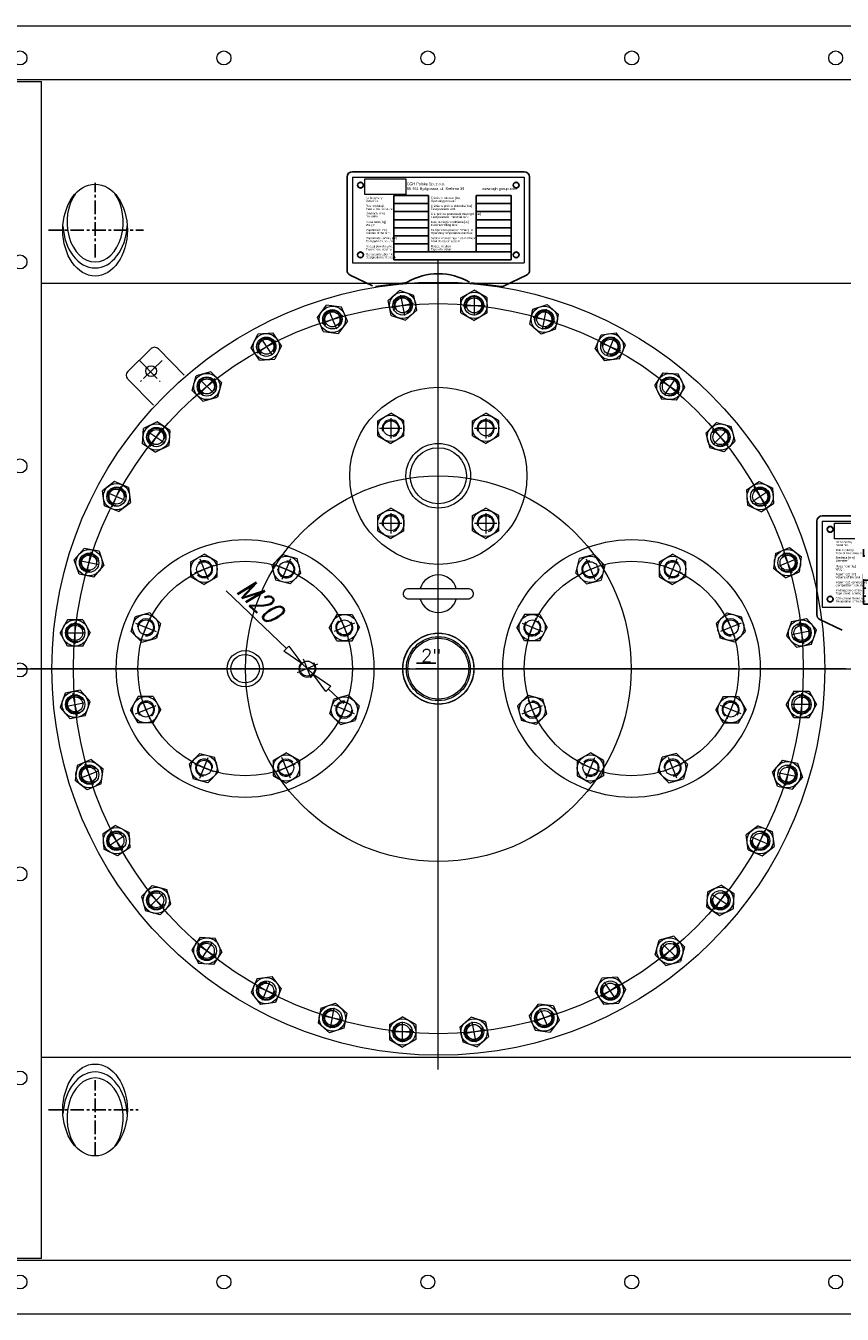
# Model space of a CAD drawing. Header units: millimetres. Extents: x 1814 to 94182, y 11562 to 49454.
# Tile 8 of 143: x 11445 to 11521, y 12535 to 12655. Entities that reach past the tile are written whole.
import ezdxf
from ezdxf.enums import TextEntityAlignment as Align
from ezdxf.lldxf.tags import DXFTag

# ---------------------------------------------------------------- set-up
doc = ezdxf.new("R2010")
doc.units = ezdxf.units.MM
for name, pattern in [('ACAD_ISO04W100', [30, 24, -3, 0, -3]), ('CENTER', [50.8, 31.75, -6.35, 6.35, -6.35]), ('CENTERX2', [20.32, 12.7, -2.54, 2.54, -2.54]), ('krrr', [9, 6, -0.75, 1.5, -0.75])]:
    doc.linetypes.add(name, pattern=pattern)
for name, color, linetype in [('5WYMIARY', 5, 'Continuous'), ('GRUBA_N', 2, 'Continuous'), ('osie', 40, 'ACAD_ISO04W100'), ('TABEXEL', 4, 'Continuous')]:
    doc.layers.add(name, color=color, linetype=linetype)
doc.layers.add('INVISIBLE', color=1, linetype='DIN_HIDDEN', lineweight=9)
doc.layers.add('podkład', color=252, linetype='Continuous', lineweight=9, plot=False)
doc.styles.add('ARIAL_2', font='arial.ttf', dxfattribs={"height": 2})
doc.styles.add('ROMAND', font='romand.shx', dxfattribs={"width": 0.9, "oblique": 10})
doc.styles.add('ROMANSPL', font='ROMANSPL.shx', dxfattribs={"width": 0.8, "oblique": 15})
tags = doc.linetypes.add('DIN_HIDDEN', pattern=[7.5, 5, -2.5]).pattern_tags.tags
tags[6:7] = [DXFTag(74, 4), DXFTag(75, 0), DXFTag(340, '0'), DXFTag(46, 1.0), DXFTag(50, 0.0), DXFTag(44, 0.0), DXFTag(45, 0.0)]
tags[4:5] = [DXFTag(74, 4), DXFTag(75, 0), DXFTag(340, '0'), DXFTag(46, 1.0), DXFTag(50, 0.0), DXFTag(44, 0.0), DXFTag(45, 0.0)]
doc.dimstyles.new('Hydr-5', dxfattribs={"dimscale": 5, "dimtxt": 4, "dimasz": 3.5, "dimexe": 0, "dimexo": 0, "dimgap": 1, "dimtad": 1, "dimdec": 4, "dimzin": 9, "dimdsep": 46, "dimtxsty": 'ROMANSPL', "dimblk": 'CLOSEDBLANK', "dimcen": 1, "dimclrd": 5, "dimclre": 5, "dimclrt": 5, "dimadec": 3, "dimazin": 2, "dimtm": 1e-09, "dimtfac": 0.5, "dimtdec": 4, "dimtmove": 0, "dimatfit": 3, "dimldrblk": 'CLOSEDBLANK', "dimfxl": 0, "dimtvp": 0.7, "dimtolj": 1, "dimtzin": 9, "dimarcsym": 0})
picture_1 = doc.add_image_def('image1.jpg', size_in_pixel=(600, 230))

# ---------------------------------------------------------------- blocks, each defined once
blk = doc.blocks.new('_ClosedBlank')
at = {"color": 0, "linetype": 'ByBlock', "lineweight": -2}
for p, q in [((-1, 0.167), (0, 0)), ((-1, 0.167), (-1, -0.167)), ((0, 0), (-1, -0.167))]:
    blk.add_line(p, q, dxfattribs=at)
blk = doc.blocks.new('*D3329')
at = {"color": 1, "lineweight": -2}
for p, q in [((56670.1, 94584.2), (56726.2, 94530.4)), ((56750.7, 94506.8), (56740.6, 94516.5)), ((56765.2, 94493), (56779.6, 94479.1))]:
    blk.add_line(p, q, dxfattribs=at)
at = {"layer": 'Defpoints', "color": 0}
for p in [(56740.6, 94516.5), (56750.7, 94506.8)]:
    blk.add_point(p, dxfattribs=at)
at = {"color": 1, "lineweight": -2, "xscale": 20, "yscale": 20, "zscale": 20}
for p, rotation in [((56740.6, 94516.5), 316.1617195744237), ((56750.7, 94506.8), 136.1617195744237)]:
    blk.add_blockref('_ClosedBlank', p, dxfattribs=dict(at, rotation=rotation))
at = {"color": 2, "insert": (56701.3, 94575), "char_height": 20, "attachment_point": 5, "rotation": 316.1617, "style": 'ROMANSPL'}
blk.add_mtext('\\A1;M20', dxfattribs=at)
blk = doc.blocks.new('mufka201')
blk.add_circle((0, 0), 33.2)
at = {"layer": 'GRUBA_N'}
blk.add_line((-20.2, 5.1), (-2.3, 5.1), dxfattribs=at)
at = {"layer": 'INVISIBLE'}
for radius in [29.8, 28.3]:
    blk.add_circle((0, 0), radius, dxfattribs=at)
at = {"layer": 'GRUBA_N', "style": 'ROMAND', "flags": 4}
blk.add_attdef('2"', text='', height=12, dxfattribs=at).set_placement((-6.7, 6.3), align=Align.CENTER)
blk = doc.blocks.new('YYYYYYY')
at = {"color": 0, "linetype": 'Continuous', "lineweight": 15}
for p, q in [((65642.7, 92219.2), (66832.7, 92219.2)), ((65642.7, 92169.2), (66832.7, 92169.2)), ((65644.7, 92167.2), (65687.7, 92167.2)), ((65687.7, 91071.2), (65687.7, 92167.2)), ((65687.7, 91979.6), (66787.7, 91979.6)), ((65687.7, 91258.7), (66787.7, 91258.7)), ((66832.7, 91069.2), (65642.7, 91069.2)), ((65687.7, 91071.2), (65644.7, 91071.2)), ((66832.7, 91019.2), (65642.7, 91019.2))]:
    blk.add_line(p, q, dxfattribs=at)
for centre in [(65667.7, 92189.2), (65857.7, 92189.2), (66047.7, 92189.2), (66237.7, 92189.2), (66427.7, 92189.2), (65667.7, 91999.2), (65667.7, 91809.2), (65667.7, 91619.2), (65667.7, 91429.2), (65667.7, 91239.2), (65667.7, 91049.2), (65857.7, 91049.2), (66047.7, 91049.2), (66237.7, 91049.2), (66427.7, 91049.2)]:
    blk.add_circle(centre, 6.5, dxfattribs=at)
for centre in [(65737.7, 92028.9), (65737.7, 91209.4)]:
    blk.add_ellipse(centre, major_axis=(0, 42.8), ratio=0.703619, dxfattribs=at)
for centre, major_axis, start_param, end_param in [((65737.7, 92036.4), (0, 37.2), 0.7701, 5.513085), ((65737.7, 92036.4), (0, 42.8), 1.658157, 4.625028), ((65737.7, 92036.4), (0, 42.8), 1.658157, 4.625028), ((65737.7, 91202), (0, 42.8), 4.79975, 7.766621), ((65737.7, 91202), (0, 42.8), 4.79975, 7.766621), ((65737.7, 91202), (0, 37.2), 3.911693, 8.654678)]:
    blk.add_ellipse(centre, major_axis=major_axis, ratio=0.703619, start_param=start_param, end_param=end_param, dxfattribs=at)
at = {"layer": '5WYMIARY', "color": 0, "linetype": 'CENTERX2'}
for p, q in [((65737.7, 92003.2), (65737.7, 92073)), ((65694.3, 92028.9), (65782.8, 92028.9)), ((65737.7, 91166.6), (65737.7, 91237.2)), ((65694.3, 91209.4), (65777.9, 91209.4))]:
    blk.add_line(p, q, dxfattribs=at)
blk = doc.blocks.new('hfghfghfgh')
for p, q in [((120771, -208480.1), (120931, -208480.1)), ((120771, -208480.1), (120771, -208560.1)), ((120771, -208485.1), (120771, -208549.1)), ((120931, -208480.1), (120931, -208560.1)), ((120771, -208560.1), (120931, -208560.1))]:
    blk.add_line(p, q)
for centre in [(120778.5, -208487.6), (120923.5, -208487.6), (120778.5, -208552.6), (120923.5, -208552.6)]:
    blk.add_circle(centre, 2.5)
at = {"layer": 'TABEXEL'}
for p, q in [((120809.5, -208497.3), (120841.9, -208497.3)), ((120809.5, -208497.3), (120809.5, -208504.8)), ((120841.9, -208497.3), (120841.9, -208504.8)), ((120886.4, -208497.3), (120918.8, -208497.3)), ((120886.4, -208497.3), (120886.4, -208504.8)), ((120918.8, -208497.3), (120918.8, -208504.8)), ((120809.5, -208504.8), (120841.9, -208504.8)), ((120809.5, -208504.8), (120809.5, -208512.3)), ((120841.9, -208504.8), (120841.9, -208512.3)), ((120886.4, -208504.8), (120918.8, -208504.8)), ((120886.4, -208504.8), (120886.4, -208512.3)), ((120918.8, -208504.8), (120918.8, -208512.3)), ((120809.5, -208512.3), (120809.5, -208519.8)), ((120809.5, -208512.3), (120841.9, -208512.3)), ((120809.5, -208519.8), (120809.5, -208527.3)), ((120809.5, -208519.8), (120841.9, -208519.8)), ((120841.9, -208512.3), (120841.9, -208519.8)), ((120841.9, -208519.8), (120841.9, -208527.3)), ((120886.4, -208512.3), (120886.4, -208519.8)), ((120886.4, -208512.3), (120918.8, -208512.3)), ((120886.4, -208519.8), (120886.4, -208527.3)), ((120886.4, -208519.8), (120918.8, -208519.8)), ((120918.8, -208512.3), (120918.8, -208519.8)), ((120918.8, -208519.8), (120918.8, -208527.3)), ((120809.5, -208527.3), (120809.5, -208534.8)), ((120809.5, -208527.3), (120841.9, -208527.3)), ((120809.5, -208534.8), (120809.5, -208542.3)), ((120809.5, -208534.8), (120841.9, -208534.8)), ((120841.9, -208527.3), (120841.9, -208534.8)), ((120841.9, -208534.8), (120841.9, -208542.3)), ((120886.4, -208527.3), (120886.4, -208534.8)), ((120886.4, -208527.3), (120918.8, -208527.3)), ((120886.4, -208534.8), (120886.4, -208542.3)), ((120886.4, -208534.8), (120918.8, -208534.8)), ((120918.8, -208527.3), (120918.8, -208534.8)), ((120918.8, -208534.8), (120918.8, -208542.3)), ((120809.5, -208542.3), (120809.5, -208549.8)), ((120809.5, -208542.3), (120841.9, -208542.3)), ((120841.9, -208542.3), (120841.9, -208549.8)), ((120886.4, -208542.3), (120886.4, -208549.8)), ((120886.4, -208542.3), (120918.8, -208542.3)), ((120918.8, -208542.3), (120918.8, -208549.8)), ((120809.5, -208549.8), (120809.5, -208557.3)), ((120809.5, -208549.8), (120918.8, -208549.8)), ((120809.5, -208557.3), (120918.8, -208557.3)), ((120918.8, -208549.8), (120918.8, -208557.3))]:
    blk.add_line(p, q, dxfattribs=at)
at = {"char_height": 2.6, "attachment_point": 1, "style": 'ARIAL_2'}
for s, insert, width in [('{\\fArial Narrow|b0|i0|c238|p34;CGH Polska Sp. z o.o.}', (120821.6, -208485.1), 45.182), ('{\\fArial Narrow|b0|i0|c238|p34;85-461 Bydgoszcz, ul. Srebrna 39}', (120821.6, -208489.6), 47.783), ('{\\fArial Narrow|b0|i0|c238|p34;www.cgh-group.com}', (120891.8, -208489.6), 47.783)]:
    blk.add_mtext(s, dxfattribs=dict(at, insert=insert, width=width))
at = {"char_height": 2, "attachment_point": 1, "line_spacing_factor": 0.84, "style": 'ARIAL_2'}
for s, insert, width in [('{\\fArial Narrow|b0|i0|c238|p34;Nr fabryczny\\PSerial No.}', (120783.6, -208498.4), 15.823), ('{\\fArial Narrow|b0|i0|c238|p34;Ciśnienie robocze [bar]\\POperating pressure}', (120844.1, -208498.4), 41.345), ('{\\fArial Narrow|b0|i0|c238|p34;Rok produkcji\\PYear of manufacture}', (120783.6, -208505.9), 34.717), ('{\\fArial Narrow|b0|i0|c238|p34;Ciśnienie próbne zbiornika [bar]\\PTest pressure tank}', (120844.1, -208505.9), 41.528), ('{\\fArial Narrow|b0|i0|c238|p34;Masa netto [kg]\\PWeight}', (120783.6, -208520.9), 29.328), ('{\\fArial Narrow|b0|i0|c238|p34;Średnica [mm]\\PDiameter}', (120783.6, -208512.9), 34.281), ('{\\fArial Narrow|b0|i0|c238|p34;Ciś. próbne przestrzeni międzypł. [bar]\\PTest pressure interstitial tank}', (120844.1, -208513.4), 55.364), ('{\\fArial Narrow|b0|i0|c238|p34;Max. stopień napełnienia [%]\\PMaximum filling level}', (120844.1, -208520.9), 41.485), ('{\\fArial Narrow|b0|i0|c238|p34;Pojemność [m³]\\PVolume of the tank}', (120783.6, -208528.4), 27.776), ('{\\fArial Narrow|b0|i0|c238|p34;Pojemność komory [m³]\\PCompartment volume}', (120783.6, -208535.9), 31.142), ('{\\fArial Narrow|b0|i0|c238|p34;Temperatura pracy min/max [°C]\\POperating temperature min/max}', (120844.1, -208528.4), 41.575), ('{\\fArial Narrow|b0|i0|c238|p34;System monitoringu nieszczelności\\PLeak detection system}', (120844.1, -208535.9), 51.181), ('{\\fArial Narrow|b0|i0|c238|p34;Rodzaj powłoki zew.\\PType of ext. coating}', (120783.6, -208543.4), 35.341), ('{\\fArial Narrow|b0|i0|c238|p34;Rodzaj medium\\PType of medium}', (120844.1, -208543.4), 31.142), ('{\\fArial Narrow|b0|i0|c238|p34;Oznaczenie zbiornika\\PDesignation of the tank}', (120783.6, -208550.9), 30.397)]:
    blk.add_mtext(s, dxfattribs=dict(at, insert=insert, width=width))
image = blk.add_image(picture_1, insert=(120782.5, -208496.4), size_in_units=(38.3, 14.7))
image.dxf.flags = 15
blk = doc.blocks.new('UZIOM')
for p, q in [((22.2, 6), (-0.1, 31.9)), ((-8.1, -20.1), (-30.4, 5.8)), ((-1, -20.7), (21.7, -1.1))]:
    blk.add_line(p, q)
blk.add_circle((0, 0), 5)
for centre, start, end in [((18.5, 2.7), 310.7343, 40.7343), ((-4.3, -16.9), 220.7343, 310.7343)]:
    blk.add_arc(centre, 5, start, end)
at = {"layer": 'osie'}
for p, q in [((-10.8, -9.3), (11.9, 10.3)), ((10.4, -10.9), (-9.2, 11.9))]:
    blk.add_line(p, q, dxfattribs=at)
blk = doc.blocks.new('A$C411abe58')
at = {"linetype": 'Continuous', "lineweight": 25}
for p, q in [((2483.61497, 1273.55296), (2483.61497, 1186.69913)), ((2648.61497, 1278.55296), (2488.61498, 1278.55296)), ((2653.61497, 1186.69913), (2653.61497, 1273.55296)), ((2486.45132, 1182.19152), (2507.30996, 1172.17937)), ((2629.91999, 1172.17937), (2650.77863, 1182.19152)), ((2510.0528, 1171.72064), (2537.54988, 1174.92739)), ((2599.68007, 1174.92739), (2627.17715, 1171.72064)), ((2921.2684, 952.97993), (2921.2684, 866.1261)), ((3086.2684, 957.97993), (2926.2684, 957.97993)), ((2924.10475, 861.61849), (2944.96338, 851.60634))]:
    blk.add_line(p, q, dxfattribs=at)
for p, q in [((2568.61497, 442.3245), (2568.61497, 1195.69126)), ((2525.10945, 1152.0146), (2545.4677, 1156.06411)), ((2533.48236, 1163.3889), (2537.19662, 1144.71603)), ((2591.56225, 1154.03941), (2612.31935, 1154.03941)), ((2601.9933, 1163.56168), (2601.9933, 1144.52299)), ((2460.32854, 1137.0644), (2479.50559, 1145.00779)), ((2466.32155, 1149.85362), (2473.60734, 1132.26416)), ((2657.13321, 1143.06102), (2677.49146, 1139.01151)), ((2669.22152, 1150.36533), (2665.50726, 1131.69245)), ((2399.70901, 1109.76333), (2416.9679, 1121.29535)), ((2403.09181, 1123.47599), (2413.66915, 1107.64589)), ((2719.30246, 1119.50131), (2738.47951, 1111.55791)), ((2732.5835, 1124.30696), (2725.29771, 1106.7175)), ((2345.58045, 1071.16056), (2360.25793, 1085.83804)), ((2346.22304, 1085.26968), (2359.68543, 1071.80729)), ((2775.68087, 1084.26568), (2792.93976, 1072.73365)), ((2789.64425, 1086.38798), (2779.06692, 1070.55789)), ((2524.3825, 1049.04079), (2524.3825, 1030.0021)), ((2612.77085, 1049.04079), (2612.77085, 1030.0021)), ((2297.90067, 1036.70296), (2313.73077, 1026.12563)), ((2300.02297, 1022.73957), (2311.555, 1039.99847)), ((2513.95146, 1039.51852), (2534.70856, 1039.51852)), ((2602.33981, 1039.51852), (2623.0969, 1039.51852)), ((2824.10186, 1038.7082), (2838.77934, 1024.03072)), ((2838.21098, 1038.06561), (2824.74859, 1024.60322)), ((2264.78734, 966.36116), (2272.73074, 985.53822)), ((2862.70462, 984.57964), (2874.23665, 967.32075)), ((2259.9817, 979.6422), (2277.57116, 972.35641)), ((2876.41728, 981.19684), (2860.58719, 970.61951)), ((2524.3825, 960.65244), (2524.3825, 941.61375)), ((2612.77085, 960.65244), (2612.77085, 941.61375)), ((2513.95146, 951.13017), (2534.70856, 951.13017)), ((2602.33981, 951.13017), (2623.0969, 951.13017)), ((2241.22764, 904.19191), (2245.27714, 924.55017)), ((2233.92332, 916.28023), (2252.5962, 912.56596)), ((2346.33975, 917.85575), (2354.28315, 898.67869)), ((2430.8603, 917.85546), (2422.9169, 898.67841)), ((2706.36965, 917.85546), (2714.31304, 898.67841)), ((2790.89019, 917.85575), (2782.9468, 898.67869)), ((2902.79491, 917.96711), (2885.20545, 910.68131)), ((2890.00569, 923.96012), (2897.94909, 904.78306)), ((2359.12897, 911.86274), (2341.53951, 904.57695)), ((2435.66595, 904.57442), (2418.07649, 911.86021)), ((2701.564, 904.57442), (2719.15346, 911.86021)), ((2778.10097, 911.86274), (2795.69043, 904.57695)), ((2230.24924, 838.62096), (2230.24924, 859.37805)), ((2286.5745, 858.0909), (2305.75155, 850.1475)), ((2299.85554, 862.89655), (2292.56975, 845.30709)), ((2490.62515, 858.09021), (2471.44809, 850.14681)), ((2484.63214, 845.30099), (2477.34635, 862.89045)), ((2646.6048, 858.09021), (2665.78185, 850.14681)), ((2652.59781, 845.30099), (2659.8836, 862.89045)), ((2850.65545, 858.0909), (2831.47839, 850.1475)), ((2837.37441, 862.89655), (2844.6602, 845.30709)), ((2904.9559, 859.1792), (2909.0054, 838.82095)), ((2220.72697, 849.052), (2239.76566, 849.052)), ((2916.3302, 850.80629), (2897.65733, 847.09203)), ((2456.18768, 819.73255), (2437.01062, 811.78916)), ((2450.19467, 806.94333), (2442.90887, 824.53279)), ((2232.27405, 772.16815), (2228.22454, 792.52641)), ((2906.98071, 792.7264), (2906.98071, 771.9693)), ((2220.89975, 780.54106), (2239.57262, 784.25533)), ((2286.57421, 773.57035), (2305.75127, 781.51375)), ((2292.56722, 786.35957), (2299.85301, 768.77011)), ((2490.62486, 773.56966), (2471.44781, 781.51306)), ((2477.34382, 768.76401), (2484.62961, 786.35347)), ((2646.60509, 773.56966), (2665.78214, 781.51306)), ((2659.88613, 768.76401), (2652.60033, 786.35347)), ((2850.65573, 773.57035), (2831.47868, 781.51375)), ((2844.66273, 786.35957), (2837.37693, 768.77011)), ((2916.50298, 782.29536), (2897.46429, 782.29536)), ((2346.33906, 713.8051), (2354.28246, 732.98215)), ((2430.85961, 713.80481), (2422.91621, 732.98187)), ((2706.37034, 713.80481), (2714.31374, 732.98187)), ((2790.89089, 713.8051), (2782.94749, 732.98215)), ((2234.43503, 713.38025), (2252.02449, 720.66604)), ((2247.22425, 707.38724), (2239.28086, 726.5643)), ((2341.53341, 727.08614), (2359.12287, 719.80035)), ((2418.07039, 719.79782), (2435.65985, 727.08361)), ((2719.15956, 719.79782), (2701.5701, 727.08361)), ((2795.69653, 727.08614), (2778.10707, 719.80035)), ((2896.00231, 727.15544), (2891.9528, 706.79719)), ((2903.30662, 715.06713), (2884.63375, 718.78139)), ((2260.81267, 650.15052), (2276.64276, 660.72785)), ((2274.52532, 646.76771), (2262.9933, 664.02661)), ((2872.4426, 664.98619), (2864.49921, 645.80914)), ((2877.24825, 651.70515), (2859.65879, 658.99095)), ((2313.12809, 592.63915), (2298.45061, 607.31663)), ((2299.01897, 593.28175), (2312.48136, 606.74414)), ((2839.32928, 594.6444), (2823.49918, 605.22173)), ((2837.20697, 608.60778), (2825.67495, 591.34889)), ((2361.54908, 547.08168), (2344.29018, 558.6137)), ((2347.58569, 544.95937), (2358.16302, 560.78947)), ((2791.6495, 560.1868), (2776.97202, 545.50931)), ((2791.0069, 546.07767), (2777.54451, 559.54006)), ((2417.92749, 511.84605), (2398.75044, 519.78944)), ((2404.64645, 507.0404), (2411.93224, 524.62986)), ((2737.52094, 521.58403), (2720.26204, 510.052)), ((2734.13813, 507.87137), (2723.5608, 523.70147)), ((2480.09674, 488.28634), (2459.73849, 492.33585)), ((2468.00842, 480.98203), (2471.72269, 499.6549)), ((2676.90141, 494.28296), (2657.72436, 486.33956)), ((2670.9084, 481.49374), (2663.62261, 499.0832)), ((2535.23665, 467.78567), (2535.23665, 486.82437)), ((2603.74759, 467.95845), (2600.03332, 486.63133)), ((2545.66769, 477.30794), (2524.9106, 477.30794)), ((2612.1205, 479.33275), (2591.76225, 475.28325))]:
    blk.add_line(p, q)
at = {"linetype": 'Continuous'}
for p, q in [((2521.91438, 1158.57928), (2532.53317, 1167.89172)), ((2545.90737, 1163.35179), (2532.53317, 1167.89172)), ((2589.70928, 1161.10128), (2601.9408, 1168.16316)), ((2614.17232, 1161.10128), (2601.9408, 1168.16316)), ((2455.91415, 1142.87961), (2464.51214, 1154.08473)), ((2478.51506, 1152.24121), (2464.51214, 1154.08473)), ((2483.91998, 1139.19258), (2478.51506, 1152.24121)), ((2524.66978, 1144.72692), (2521.91438, 1158.57928)), ((2548.66277, 1149.49943), (2545.90737, 1163.35179)), ((2589.70928, 1146.97754), (2589.70928, 1161.10128)), ((2614.17232, 1146.97754), (2614.17232, 1161.10128)), ((2656.69354, 1150.34869), (2670.06774, 1154.88862)), ((2680.68653, 1145.57619), (2670.06774, 1154.88862)), ((2461.31907, 1129.83098), (2455.91415, 1142.87961)), ((2524.66978, 1144.72692), (2538.04398, 1140.18699)), ((2548.66277, 1149.49943), (2538.04398, 1140.18699)), ((2589.70928, 1146.97754), (2601.9408, 1139.91567)), ((2614.17232, 1146.97754), (2601.9408, 1139.91567)), ((2653.93813, 1136.49633), (2656.69354, 1150.34869)), ((2677.93113, 1131.72383), (2680.68653, 1145.57619)), ((2414.58523, 1128.19654), (2400.49173, 1127.27281)), ((2422.43196, 1116.45308), (2414.58523, 1128.19654)), ((2461.31907, 1129.83098), (2475.32199, 1127.98746)), ((2483.91998, 1139.19258), (2475.32199, 1127.98746)), ((2653.93813, 1136.49633), (2664.55693, 1127.1839)), ((2677.93113, 1131.72383), (2664.55693, 1127.1839)), ((2720.29299, 1126.73473), (2734.29591, 1128.57825)), ((2742.8939, 1117.37313), (2734.29591, 1128.57825)), ((2394.24495, 1114.6056), (2400.49173, 1127.27281)), ((2422.43196, 1116.45308), (2416.18519, 1103.78588)), ((2714.88807, 1113.68609), (2720.29299, 1126.73473)), ((2737.48898, 1104.32449), (2742.8939, 1117.37313)), ((2402.09168, 1102.86214), (2394.24495, 1114.6056)), ((2714.88807, 1113.68609), (2723.48606, 1102.48097)), ((2737.48898, 1104.32449), (2723.48606, 1102.48097)), ((2356.57468, 1092.14179), (2342.93219, 1088.4863)), ((2366.56168, 1082.1548), (2356.57468, 1092.14179)), ((2402.09168, 1102.86214), (2416.18519, 1103.78588)), ((2339.2767, 1074.84381), (2342.93219, 1088.4863)), ((2366.56168, 1082.1548), (2362.90618, 1068.51231)), ((2770.21681, 1079.4234), (2778.06354, 1091.16687)), ((2778.06354, 1091.16687), (2792.15705, 1090.24313)), ((2798.40382, 1077.57593), (2792.15705, 1090.24313)), ((2349.26369, 1064.85681), (2339.2767, 1074.84381)), ((2349.26369, 1064.85681), (2362.90618, 1068.51231)), ((2770.21681, 1079.4234), (2776.46358, 1066.7562)), ((2790.55709, 1065.83246), (2798.40382, 1077.57593)), ((2790.55709, 1065.83246), (2776.46358, 1066.7562)), ((2306.71272, 1045.46252), (2294.04552, 1039.21575)), ((2318.45619, 1037.61579), (2306.71272, 1045.46252)), ((2512.15098, 1046.58039), (2524.3825, 1053.64226)), ((2512.15098, 1032.45665), (2512.15098, 1046.58039)), ((2536.61403, 1046.58039), (2524.3825, 1053.64226)), ((2536.61403, 1032.45665), (2536.61403, 1046.58039)), ((2600.53933, 1046.58039), (2612.77085, 1053.64226)), ((2600.53933, 1032.45665), (2600.53933, 1046.58039)), ((2625.00237, 1046.58039), (2612.77085, 1053.64226)), ((2625.00237, 1032.45665), (2625.00237, 1046.58039)), ((2817.79811, 1035.02496), (2827.7851, 1045.01195)), ((2827.7851, 1045.01195), (2841.42759, 1041.35646)), ((2293.12178, 1025.12225), (2294.04552, 1039.21575)), ((2318.45619, 1037.61579), (2317.53245, 1023.52229)), ((2512.15098, 1032.45665), (2524.3825, 1025.39477)), ((2536.61403, 1032.45665), (2524.3825, 1025.39477)), ((2600.53933, 1032.45665), (2612.77085, 1025.39477)), ((2625.00237, 1032.45665), (2612.77085, 1025.39477)), ((2817.79811, 1035.02496), (2821.4536, 1021.38247)), ((2845.08309, 1027.71397), (2841.42759, 1041.35646)), ((2304.86525, 1017.27552), (2293.12178, 1025.12225)), ((2304.86525, 1017.27552), (2317.53245, 1023.52229)), ((2835.09609, 1017.72697), (2821.4536, 1021.38247)), ((2835.09609, 1017.72697), (2845.08309, 1027.71397)), ((2266.91552, 989.9526), (2255.7104, 981.35461)), ((2279.96416, 984.54768), (2266.91552, 989.9526)), ((2279.96416, 984.54768), (2281.80768, 970.54476)), ((2855.80343, 982.19697), (2867.5469, 990.0437)), ((2867.5469, 990.0437), (2880.2141, 983.79693)), ((2257.55392, 967.3517), (2255.7104, 981.35461)), ((2855.80343, 982.19697), (2856.72717, 968.10346)), ((2881.13784, 969.70342), (2880.2141, 983.79693)), ((2270.60256, 961.94677), (2257.55392, 967.3517)), ((2270.60256, 961.94677), (2281.80768, 970.54476)), ((2512.15098, 958.19204), (2524.3825, 965.25392)), ((2536.61403, 958.19204), (2524.3825, 965.25392)), ((2600.53933, 958.19204), (2612.77085, 965.25392)), ((2625.00237, 958.19204), (2612.77085, 965.25392)), ((2869.39437, 961.85669), (2856.72717, 968.10346)), ((2869.39437, 961.85669), (2881.13784, 969.70342)), ((2512.15098, 944.0683), (2512.15098, 958.19204)), ((2536.61403, 944.0683), (2536.61403, 958.19204)), ((2600.53933, 944.0683), (2600.53933, 958.19204)), ((2625.00237, 944.0683), (2625.00237, 958.19204)), ((2512.15098, 944.0683), (2524.3825, 937.00643)), ((2536.61403, 944.0683), (2524.3825, 937.00643)), ((2600.53933, 944.0683), (2612.77085, 937.00643)), ((2625.00237, 944.0683), (2612.77085, 937.00643)), ((2238.71246, 927.74524), (2229.40003, 917.12644)), ((2252.56482, 924.98983), (2238.71246, 927.74524)), ((2252.56482, 924.98983), (2257.10475, 911.61563)), ((2882.77227, 922.96958), (2895.82091, 928.3745)), ((2895.82091, 928.3745), (2907.02603, 919.77651)), ((2233.93996, 903.75224), (2229.40003, 917.12644)), ((2338.07993, 915.32909), (2350.31145, 922.39097)), ((2338.07993, 901.20535), (2338.07993, 915.32909)), ((2362.54297, 915.32909), (2350.31145, 922.39097)), ((2362.54297, 901.20535), (2362.54297, 915.32909)), ((2413.35461, 911.87703), (2423.34161, 921.86402)), ((2423.34161, 921.86402), (2436.9841, 918.20853)), ((2440.63959, 904.56604), (2436.9841, 918.20853)), ((2696.59035, 904.56604), (2700.24585, 918.20853)), ((2713.88834, 921.86402), (2700.24585, 918.20853)), ((2723.87533, 911.87703), (2713.88834, 921.86402)), ((2774.68697, 915.32909), (2786.9185, 922.39097)), ((2774.68697, 901.20535), (2774.68697, 915.32909)), ((2799.15002, 915.32909), (2786.9185, 922.39097)), ((2799.15002, 901.20535), (2799.15002, 915.32909)), ((2882.77227, 922.96958), (2880.92875, 908.96666)), ((2905.18251, 905.7736), (2907.02603, 919.77651)), ((2247.79232, 900.99684), (2233.93996, 903.75224)), ((2247.79232, 900.99684), (2257.10475, 911.61563)), ((2338.07993, 901.20535), (2350.31145, 894.14348)), ((2362.54297, 901.20535), (2350.31145, 894.14348)), ((2413.35461, 911.87703), (2417.01011, 898.23454)), ((2430.6526, 894.57904), (2440.63959, 904.56604)), ((2706.57735, 894.57904), (2696.59035, 904.56604)), ((2723.87533, 911.87703), (2720.21984, 898.23454)), ((2774.68697, 901.20535), (2786.9185, 894.14348)), ((2799.15002, 901.20535), (2786.9185, 894.14348)), ((2892.13387, 900.36867), (2880.92875, 908.96666)), ((2892.13387, 900.36867), (2905.18251, 905.7736)), ((2430.6526, 894.57904), (2417.01011, 898.23454)), ((2706.57735, 894.57904), (2720.21984, 898.23454)), ((2282.41171, 850.41909), (2286.0672, 864.06158)), ((2299.70969, 867.71707), (2286.0672, 864.06158)), ((2309.69669, 857.73008), (2299.70969, 867.71707)), ((2474.12787, 866.1958), (2467.066, 853.96428)), ((2474.12787, 866.1958), (2488.25161, 866.1958)), ((2488.25161, 866.1958), (2495.31349, 853.96428)), ((2648.97833, 866.1958), (2641.91646, 853.96428)), ((2663.10208, 866.1958), (2648.97833, 866.1958)), ((2663.10208, 866.1958), (2670.16395, 853.96428)), ((2827.53326, 857.73008), (2837.52025, 867.71707)), ((2837.52025, 867.71707), (2851.16274, 864.06158)), ((2854.81824, 850.41909), (2851.16274, 864.06158)), ((2223.18737, 861.23103), (2216.1255, 848.99951)), ((2237.31111, 861.23103), (2223.18737, 861.23103)), ((2237.31111, 861.23103), (2244.37299, 848.99951)), ((2309.69669, 857.73008), (2306.04119, 844.08759)), ((2474.12787, 841.73276), (2467.066, 853.96428)), ((2488.25161, 841.73276), (2495.31349, 853.96428)), ((2648.97833, 841.73276), (2641.91646, 853.96428)), ((2663.10208, 841.73276), (2670.16395, 853.96428)), ((2827.53326, 857.73008), (2831.18875, 844.08759)), ((2897.66822, 859.61887), (2893.12829, 846.24467)), ((2897.66822, 859.61887), (2911.52058, 862.37428)), ((2911.52058, 862.37428), (2920.83301, 851.75548)), ((2223.18737, 836.76798), (2216.1255, 848.99951)), ((2237.31111, 836.76798), (2244.37299, 848.99951)), ((2292.3987, 840.43209), (2282.41171, 850.41909)), ((2292.3987, 840.43209), (2306.04119, 844.08759)), ((2474.12787, 841.73276), (2488.25161, 841.73276)), ((2663.10208, 841.73276), (2648.97833, 841.73276)), ((2844.83124, 840.43209), (2831.18875, 844.08759)), ((2844.83124, 840.43209), (2854.81824, 850.41909)), ((2902.44072, 835.62588), (2893.12829, 846.24467)), ((2916.29308, 838.38128), (2920.83301, 851.75548)), ((2237.31111, 836.76798), (2223.18737, 836.76798)), ((2902.44072, 835.62588), (2916.29308, 838.38128)), ((2220.93687, 792.96607), (2216.39694, 779.59187)), ((2234.78922, 795.72148), (2220.93687, 792.96607)), ((2234.78922, 795.72148), (2244.10166, 785.10269)), ((2899.91883, 794.57937), (2892.85696, 782.34785)), ((2899.91883, 794.57937), (2914.04258, 794.57937)), ((2914.04258, 794.57937), (2921.10445, 782.34785)), ((2239.56173, 771.72849), (2244.10166, 785.10269)), ((2288.94664, 789.62045), (2281.88476, 777.38893)), ((2303.07038, 789.62045), (2288.94664, 789.62045)), ((2303.07038, 789.62045), (2310.13225, 777.38893)), ((2467.50156, 773.62313), (2471.15706, 787.26562)), ((2484.79955, 790.92111), (2471.15706, 787.26562)), ((2484.79955, 790.92111), (2494.78654, 780.93412)), ((2494.78654, 780.93412), (2491.13105, 767.29163)), ((2652.4304, 790.92111), (2642.4434, 780.93412)), ((2642.4434, 780.93412), (2646.0989, 767.29163)), ((2652.4304, 790.92111), (2666.07289, 787.26562)), ((2669.72838, 773.62313), (2666.07289, 787.26562)), ((2834.15957, 789.62045), (2827.09769, 777.38893)), ((2834.15957, 789.62045), (2848.28331, 789.62045)), ((2848.28331, 789.62045), (2855.34518, 777.38893)), ((2899.91883, 770.11633), (2892.85696, 782.34785)), ((2914.04258, 770.11633), (2921.10445, 782.34785)), ((2225.70937, 768.97308), (2216.39694, 779.59187)), ((2239.56173, 771.72849), (2225.70937, 768.97308)), ((2288.94664, 765.15741), (2281.88476, 777.38893)), ((2303.07038, 765.15741), (2310.13225, 777.38893)), ((2467.50156, 773.62313), (2477.48856, 763.63614)), ((2669.72838, 773.62313), (2659.74139, 763.63614)), ((2834.15957, 765.15741), (2827.09769, 777.38893)), ((2848.28331, 765.15741), (2855.34518, 777.38893)), ((2899.91883, 770.11633), (2914.04258, 770.11633)), ((2303.07038, 765.15741), (2288.94664, 765.15741)), ((2477.48856, 763.63614), (2491.13105, 767.29163)), ((2659.74139, 763.63614), (2646.0989, 767.29163)), ((2834.15957, 765.15741), (2848.28331, 765.15741)), ((2346.54565, 736.77417), (2336.55866, 726.78717)), ((2346.54565, 736.77417), (2360.18814, 733.11867)), ((2363.84364, 719.47618), (2360.18814, 733.11867)), ((2414.65528, 730.14786), (2426.8868, 737.20973)), ((2439.11832, 730.14786), (2426.8868, 737.20973)), ((2698.11163, 730.14786), (2710.34315, 737.20973)), ((2722.57467, 730.14786), (2710.34315, 737.20973)), ((2773.38631, 719.47618), (2777.0418, 733.11867)), ((2790.6843, 736.77417), (2777.0418, 733.11867)), ((2790.6843, 736.77417), (2800.67129, 726.78717)), ((2232.04744, 725.57376), (2230.20392, 711.57084)), ((2245.09607, 730.97868), (2232.04744, 725.57376)), ((2245.09607, 730.97868), (2256.30119, 722.38069)), ((2254.45768, 708.37778), (2256.30119, 722.38069)), ((2336.55866, 726.78717), (2340.21415, 713.14468)), ((2414.65528, 730.14786), (2414.65528, 716.02412)), ((2439.11832, 730.14786), (2439.11832, 716.02412)), ((2698.11163, 730.14786), (2698.11163, 716.02412)), ((2722.57467, 730.14786), (2722.57467, 716.02412)), ((2800.67129, 726.78717), (2797.0158, 713.14468)), ((2889.43763, 730.35052), (2880.1252, 719.73172)), ((2889.43763, 730.35052), (2903.28999, 727.59511)), ((2903.28999, 727.59511), (2907.82992, 714.22091)), ((2241.40904, 702.97285), (2230.20392, 711.57084)), ((2254.45768, 708.37778), (2241.40904, 702.97285)), ((2353.85664, 709.48919), (2340.21415, 713.14468)), ((2363.84364, 719.47618), (2353.85664, 709.48919)), ((2414.65528, 716.02412), (2426.8868, 708.96224)), ((2439.11832, 716.02412), (2426.8868, 708.96224)), ((2698.11163, 716.02412), (2710.34315, 708.96224)), ((2722.57467, 716.02412), (2710.34315, 708.96224)), ((2773.38631, 719.47618), (2783.37331, 709.48919)), ((2783.37331, 709.48919), (2797.0158, 713.14468)), ((2884.66513, 706.35752), (2880.1252, 719.73172)), ((2898.51749, 703.60212), (2907.82992, 714.22091)), ((2884.66513, 706.35752), (2898.51749, 703.60212)), ((2267.83557, 669.49067), (2256.09211, 661.64393)), ((2256.09211, 661.64393), (2257.01585, 647.55043)), ((2267.83557, 669.49067), (2280.50278, 663.24389)), ((2281.42651, 649.15039), (2280.50278, 663.24389)), ((2866.62739, 669.40058), (2855.42227, 660.80259)), ((2857.26579, 646.79968), (2855.42227, 660.80259)), ((2866.62739, 669.40058), (2879.67603, 663.99566)), ((2879.67603, 663.99566), (2881.51955, 649.99274)), ((2281.42651, 649.15039), (2269.68305, 641.30366)), ((2870.31442, 641.39475), (2881.51955, 649.99274)), ((2269.68305, 641.30366), (2257.01585, 647.55043)), ((2857.26579, 646.79968), (2870.31442, 641.39475)), ((2302.13386, 613.62038), (2292.14686, 603.63339)), ((2302.13386, 613.62038), (2315.77635, 609.96489)), ((2832.3647, 614.07184), (2819.6975, 607.82507)), ((2832.3647, 614.07184), (2844.10816, 606.22511)), ((2292.14686, 603.63339), (2295.80235, 589.9909)), ((2319.43184, 596.3224), (2315.77635, 609.96489)), ((2818.77376, 593.73156), (2819.6975, 607.82507)), ((2844.10816, 606.22511), (2843.18443, 592.1316)), ((2309.44485, 586.3354), (2295.80235, 589.9909)), ((2319.43184, 596.3224), (2309.44485, 586.3354)), ((2818.77376, 593.73156), (2830.51722, 585.88483)), ((2830.51722, 585.88483), (2843.18443, 592.1316)), ((2346.67286, 565.51489), (2338.82613, 553.77143)), ((2346.67286, 565.51489), (2360.76636, 564.59116)), ((2367.01314, 551.92395), (2360.76636, 564.59116)), ((2787.96625, 566.49054), (2774.32376, 562.83505)), ((2787.96625, 566.49054), (2797.95325, 556.50355)), ((2338.82613, 553.77143), (2345.0729, 541.10423)), ((2770.66827, 549.19256), (2774.32376, 562.83505)), ((2797.95325, 556.50355), (2794.29775, 542.86106)), ((2359.1664, 540.18049), (2345.0729, 541.10423)), ((2367.01314, 551.92395), (2359.1664, 540.18049)), ((2770.66827, 549.19256), (2780.65526, 539.20556)), ((2780.65526, 539.20556), (2794.29775, 542.86106)), ((2399.74097, 527.02286), (2413.74389, 528.86638)), ((2422.34188, 517.66126), (2413.74389, 528.86638)), ((2735.13826, 528.48522), (2721.04476, 527.56148)), ((2735.13826, 528.48522), (2742.98499, 516.74175)), ((2399.74097, 527.02286), (2394.33605, 513.97423)), ((2422.34188, 517.66126), (2416.93695, 504.61262)), ((2714.79798, 514.89428), (2721.04476, 527.56148)), ((2742.98499, 516.74175), (2736.73822, 504.07455)), ((2394.33605, 513.97423), (2402.93404, 502.76911)), ((2416.93695, 504.61262), (2402.93404, 502.76911)), ((2459.29882, 499.62353), (2472.67302, 504.16345)), ((2483.29181, 494.85102), (2472.67302, 504.16345)), ((2714.79798, 514.89428), (2722.64472, 503.15081)), ((2722.64472, 503.15081), (2736.73822, 504.07455)), ((2459.29882, 499.62353), (2456.54341, 485.77117)), ((2483.29181, 494.85102), (2480.53641, 480.99866)), ((2653.30997, 492.15478), (2661.90796, 503.3599)), ((2653.30997, 492.15478), (2658.71489, 479.10614)), ((2675.91088, 501.51638), (2661.90796, 503.3599)), ((2675.91088, 501.51638), (2681.3158, 488.46774)), ((2456.54341, 485.77117), (2467.16221, 476.45873)), ((2480.53641, 480.99866), (2467.16221, 476.45873)), ((2523.05762, 484.36982), (2535.28915, 491.43169)), ((2523.05762, 484.36982), (2523.05762, 470.24607)), ((2547.52067, 484.36982), (2535.28915, 491.43169)), ((2547.52067, 484.36982), (2547.52067, 470.24607)), ((2588.56717, 481.84793), (2599.18597, 491.16036)), ((2588.56717, 481.84793), (2591.32258, 467.99557)), ((2612.56017, 486.62043), (2599.18597, 491.16036)), ((2612.56017, 486.62043), (2615.31557, 472.76807)), ((2681.3158, 488.46774), (2672.71781, 477.26262)), ((2523.05762, 470.24607), (2535.28915, 463.1842)), ((2547.52067, 470.24607), (2535.28915, 463.1842)), ((2615.31557, 472.76807), (2604.69678, 463.45564)), ((2658.71489, 479.10614), (2672.71781, 477.26262)), ((2591.32258, 467.99557), (2604.69678, 463.45564))]:
    blk.add_line(p, q, dxfattribs=at)
at = {"lineweight": 0}
blk.add_line((0, 815.68009), (6094.25816, 815.68009), dxfattribs=at)
at = {"linetype": 'CENTER'}
for p, q in [((3253.21968, 815.68009), (2122.30113, 815.68009)), ((2934.89216, 815.68009), (2189.57496, 815.68009))]:
    blk.add_line(p, q, dxfattribs=at)
at = {"linetype": 'krrr', "ltscale": 15}
for p, q in [((2941.9692, 815.68009), (2188.60243, 815.68009)), ((2202.34202, 815.68009), (2947.65922, 815.68009))]:
    blk.add_line(p, q, dxfattribs=at)
blk.add_lwpolyline([(2601.11406, 885.4315), (2601.11406, 885.4315, -0.4142135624), (2596.11428, 880.43128), (2541.11428, 880.42889, -0.4142135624), (2536.11406, 885.42868), (2536.11406, 885.42868, -0.4142135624), (2541.11384, 890.42889), (2596.11384, 890.43128, -0.4142135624)], format="xyb", close=True)
at = {"linetype": 'Continuous', "lineweight": 25}
for centre in [(2496.11497, 1266.05296), (2641.11497, 1266.05296), (2496.11497, 1201.05296), (2641.11497, 1201.05296), (2933.7684, 945.47993), (2933.7684, 880.47993)]:
    blk.add_circle(centre, 2.75, dxfattribs=at)
for centre, radius in [((2568.61497, 815.6766), 360), ((2568.61497, 815.6766), 340), ((2535.28857, 1154.03935), 9), ((2535.28915, 1154.03941), 9), ((2535.34006, 1154.0496), 7), ((2601.9408, 1154.03941), 9), ((2601.9933, 1154.03941), 7), ((2469.91706, 1141.0361), 9), ((2469.91818, 1141.03632), 9), ((2469.91818, 1141.03632), 9), ((2469.96556, 1141.05618), 7), ((2667.31176, 1141.03632), 9), ((2667.31176, 1141.03632), 9), ((2667.31233, 1141.03626), 9), ((2667.36382, 1141.02602), 7), ((2408.33846, 1115.52934), 9), ((2408.34008, 1115.52983), 9), ((2408.34008, 1115.52983), 9), ((2408.3821, 1115.5585), 7), ((2728.88986, 1115.52983), 9), ((2728.88986, 1115.52983), 9), ((2728.89098, 1115.52961), 9), ((2728.93948, 1115.50952), 7), ((2352.91919, 1078.4993), 9), ((2352.92126, 1078.50016), 9), ((2352.92126, 1078.50016), 9), ((2352.95631, 1078.53642), 7), ((2784.30869, 1078.50016), 9), ((2784.30869, 1078.50016), 9), ((2784.31032, 1078.49966), 9), ((2784.35396, 1078.4705), 7), ((2568.61497, 995.28605), 82.5), ((2524.3825, 1039.51852), 7), ((2612.77085, 1039.51852), 7), ((2305.78899, 1031.36902), 9), ((2305.79142, 1031.37032), 9), ((2305.79142, 1031.37032), 9), ((2305.81815, 1031.41267), 7), ((2831.43853, 1031.37032), 9), ((2831.43853, 1031.37032), 9), ((2831.4406, 1031.36946), 9), ((2831.47772, 1031.33234), 7), ((2568.57668, 995.32434), 30.15), ((2568.57668, 995.32434), 26.15), ((2268.75904, 975.94969), 9), ((2268.76174, 975.95149), 9), ((2268.76174, 975.95149), 9), ((2568.61497, 815.68009), 179.60596), ((2868.4682, 975.95149), 9), ((2868.4682, 975.95149), 9), ((2868.47064, 975.95019), 9), ((2268.77913, 975.99819), 7), ((2868.4998, 975.90655), 7), ((2524.3825, 951.13017), 7), ((2612.77085, 951.13017), 7), ((2388.59919, 815.83048), 120), ((2748.63076, 815.83048), 120), ((2243.25239, 914.37104), 9), ((2243.25526, 914.37339), 9), ((2243.25526, 914.37339), 9), ((2243.26263, 914.42252), 7), ((2388.59919, 815.83048), 100), ((2350.33154, 908.21872), 7), ((2426.86851, 908.21844), 7), ((2748.63076, 815.83048), 100), ((2710.36143, 908.21844), 7), ((2786.89841, 908.21872), 7), ((2893.97469, 914.37339), 9), ((2893.97469, 914.37339), 9), ((2893.97739, 914.37159), 9), ((2893.99748, 914.32309), 7), ((2230.24924, 848.99951), 9), ((2230.25217, 849.00243), 9), ((2230.25217, 849.00243), 9), ((2230.24924, 849.052), 7), ((2296.21152, 854.09911), 7), ((2480.98812, 854.09842), 7), ((2656.24182, 854.09842), 7), ((2841.01842, 854.09911), 7), ((2906.97778, 849.00243), 9), ((2906.97778, 849.00243), 9), ((2906.98065, 849.00008), 9), ((2906.99089, 848.94859), 7), ((2568.61497, 815.68009), 33), ((2388.59913, 815.6766), 16.85), ((2388.59913, 815.6766), 13.25), ((2446.55065, 815.74077), 7), ((2230.2493, 782.34728), 9), ((2230.25217, 782.35078), 9), ((2230.25217, 782.35078), 9), ((2230.23906, 782.39876), 7), ((2296.21124, 777.56214), 7), ((2480.98784, 777.56145), 7), ((2656.24211, 777.56145), 7), ((2841.01871, 777.56214), 7), ((2906.97778, 782.35078), 9), ((2906.97778, 782.35078), 9), ((2906.98071, 782.34785), 9), ((2906.98071, 782.29536), 7), ((2243.25256, 716.97577), 9), ((2243.25526, 716.97981), 9), ((2243.25526, 716.97981), 9), ((2243.23247, 717.02427), 7), ((2350.33085, 723.44212), 7), ((2426.86782, 723.44184), 7), ((2710.36213, 723.44184), 7), ((2786.8991, 723.44212), 7), ((2893.97469, 716.97981), 9), ((2893.97469, 716.97981), 9), ((2893.97756, 716.97632), 9), ((2893.96732, 716.92483), 7), ((2268.75931, 655.39716), 9), ((2268.76174, 655.40171), 9), ((2268.76174, 655.40171), 9), ((2268.73015, 655.44081), 7), ((2868.4682, 655.40171), 9), ((2868.4682, 655.40171), 9), ((2868.47091, 655.39767), 9), ((2868.45082, 655.34917), 7), ((2305.78935, 599.97789), 9), ((2305.79142, 599.98289), 9), ((2305.79142, 599.98289), 9), ((2305.75223, 600.01501), 7), ((2831.43853, 599.98289), 9), ((2831.43853, 599.98289), 9), ((2831.44096, 599.97834), 9), ((2831.4118, 599.93469), 7), ((2352.91963, 552.84769), 9), ((2352.92126, 552.85305), 9), ((2352.92126, 552.85305), 9), ((2352.87598, 552.87685), 7), ((2784.30869, 552.85305), 9), ((2784.30869, 552.85305), 9), ((2784.31076, 552.84805), 9), ((2784.27364, 552.81094), 7), ((2408.33896, 515.81774), 9), ((2408.34008, 515.82337), 9), ((2408.34008, 515.82337), 9), ((2408.29046, 515.83783), 7), ((2728.88986, 515.82337), 9), ((2728.88986, 515.82337), 9), ((2728.89149, 515.81801), 9), ((2728.84784, 515.78885), 7), ((2469.91761, 490.31109), 9), ((2469.91818, 490.31689), 9), ((2469.91818, 490.31689), 9), ((2469.86613, 490.32133), 7), ((2667.31176, 490.31689), 9), ((2667.31176, 490.31689), 9), ((2667.31288, 490.31126), 9), ((2667.26439, 490.29117), 7), ((2535.28915, 477.3138), 9), ((2535.28915, 477.3138), 9), ((2535.28915, 477.30794), 9), ((2535.23665, 477.30794), 7), ((2601.9408, 477.3138), 9), ((2601.9408, 477.3138), 9), ((2601.94137, 477.308), 9), ((2601.88989, 477.29776), 7)]:
    blk.add_circle(centre, radius)
at = {"linetype": 'Continuous'}
for centre in [(2535.28857, 1154.03935), (2601.9408, 1154.03941), (2469.91706, 1141.0361), (2667.31233, 1141.03626), (2408.33846, 1115.52934), (2728.89098, 1115.52961), (2352.91919, 1078.4993), (2784.31032, 1078.49966), (2524.3825, 1039.51852), (2612.77085, 1039.51852), (2305.78899, 1031.36902), (2831.4406, 1031.36946), (2268.75904, 975.94969), (2868.47064, 975.95019), (2524.3825, 951.13017), (2612.77085, 951.13017), (2243.25239, 914.37104), (2893.97739, 914.37159), (2350.31145, 908.26722), (2426.9971, 908.22153), (2710.23284, 908.22153), (2786.9185, 908.26722), (2296.0542, 854.07458), (2481.18974, 853.96428), (2656.0402, 853.96428), (2841.17575, 854.07458), (2230.24924, 848.99951), (2906.98065, 849.00008), (2230.2493, 782.34728), (2906.98071, 782.34785), (2296.00851, 777.38893), (2481.14405, 777.27862), (2656.08589, 777.27862), (2841.22144, 777.38893), (2350.20115, 723.13168), (2426.8868, 723.08599), (2710.34315, 723.08599), (2787.0288, 723.13168), (2243.25256, 716.97577), (2893.97756, 716.97632), (2268.75931, 655.39716), (2868.47091, 655.39767), (2305.78935, 599.97789), (2831.44096, 599.97834), (2352.91963, 552.84769), (2784.31076, 552.84805), (2408.33896, 515.81774), (2728.89149, 515.81801), (2469.91761, 490.31109), (2667.31288, 490.31126), (2535.28915, 477.30794), (2601.94137, 477.308)]:
    blk.add_circle(centre, 12.23152, dxfattribs=at)
at = {"linetype": 'Continuous', "lineweight": 25}
for centre, radius, start, end in [((2488.61497, 1273.55296), 5, 90, 180), ((2648.61497, 1273.55296), 5, 0, 90), ((2488.61497, 1186.69913), 5, 180, 244.35899417), ((2568.61497, 1126.40296), 57.15, 59.39212466, 120.60787534), ((2648.61497, 1186.69913), 5, 295.64100583, 0), ((2536.9707, 1179.89373), 5, 276.65186091, 300.60787534), ((2627.75633, 1176.68698), 5, 263.34813909, 295.64100583), ((2926.2684, 952.97993), 5, 90, 180), ((2926.2684, 866.1261), 5, 180, 244.35899417)]:
    blk.add_arc(centre, radius, start, end, dxfattribs=at)
for centre, radius, start, end in [((2535.34006, 1154.0496), 8, 299.60815089, 209.60815089), ((2601.9933, 1154.03941), 8, 288.35815089, 198.35815089), ((2469.96556, 1141.05618), 8, 310.85815089, 220.85815088), ((2667.36382, 1141.02602), 8, 277.10815088, 187.10815089), ((2408.3821, 1115.5585), 8, 322.10815089, 232.10815089), ((2728.93948, 1115.50952), 8, 265.85815088, 175.85815089), ((2352.95631, 1078.53642), 8, 333.35815088, 243.35815089), ((2784.35396, 1078.4705), 8, 254.60815088, 164.60815089), ((2524.3825, 1039.51852), 8, 288.35815089, 198.35815089), ((2612.77085, 1039.51852), 8, 288.35815089, 198.35815089), ((2305.81815, 1031.41267), 8, 344.60815089, 254.60815088), ((2831.47772, 1031.33234), 8, 243.35815089, 153.35815088), ((2268.77913, 975.99819), 8, 355.85815089, 265.85815088), ((2868.4998, 975.90655), 8, 232.10815089, 142.10815089), ((2524.3825, 951.13017), 8, 288.35815089, 198.35815089), ((2612.77085, 951.13017), 8, 288.35815089, 198.35815089), ((2243.26263, 914.42252), 8, 7.10815089, 277.10815088), ((2350.33154, 908.21872), 8, 220.85815088, 130.85815089), ((2426.86851, 908.21844), 8, 175.85815089, 85.85815089), ((2710.36143, 908.21844), 8, 94.14184911, 4.14184911), ((2786.89841, 908.21872), 8, 49.14184911, 319.14184912), ((2893.99748, 914.32309), 8, 220.85815088, 130.85815089), ((2568.61406, 885.43009), 17.5, 16.60403858, 163.40093938), ((2568.61406, 885.43009), 17.5, 196.60403858, 343.40093938), ((2230.24924, 849.052), 8, 18.35815089, 288.35815089), ((2296.21152, 854.09911), 8, 265.85815088, 175.85815089), ((2480.98812, 854.09842), 8, 130.85815088, 40.85815089), ((2656.24182, 854.09842), 8, 139.14184911, 49.14184912), ((2841.01842, 854.09911), 8, 4.14184911, 274.14184912), ((2906.99089, 848.94859), 8, 209.60815089, 119.60815089), ((2446.55065, 815.74077), 8, 130.85815088, 40.85815089), ((2230.23906, 782.39876), 8, 29.60815089, 299.60815089), ((2296.21124, 777.56214), 8, 310.85815089, 220.85815088), ((2480.98784, 777.56145), 8, 85.85815088, 355.85815089), ((2656.24211, 777.56145), 8, 184.14184911, 94.14184912), ((2841.01871, 777.56214), 8, 319.14184912, 229.14184911), ((2906.98071, 782.29536), 8, 198.35815089, 108.35815089), ((2243.23247, 717.02427), 8, 40.85815088, 310.85815089), ((2350.33085, 723.44212), 8, 355.85815088, 265.85815088), ((2426.86782, 723.44184), 8, 40.85815088, 310.85815089), ((2710.36213, 723.44184), 8, 229.14184911, 139.14184912), ((2786.8991, 723.44212), 8, 274.14184912, 184.14184912), ((2893.96732, 716.92483), 8, 187.10815089, 97.10815088), ((2268.73015, 655.44081), 8, 52.10815089, 322.10815089), ((2868.45082, 655.34917), 8, 175.85815089, 85.85815088), ((2305.75223, 600.01501), 8, 63.35815089, 333.35815088), ((2831.4118, 599.93469), 8, 164.60815089, 74.60815088), ((2352.87598, 552.87685), 8, 74.60815088, 344.60815089), ((2784.27364, 552.81094), 8, 153.35815088, 63.35815089), ((2408.29046, 515.83783), 8, 85.85815088, 355.85815089), ((2728.84784, 515.78885), 8, 142.10815089, 52.10815089), ((2469.86613, 490.32133), 8, 97.10815088, 7.10815089), ((2667.26439, 490.29117), 8, 130.85815089, 40.85815088), ((2535.23665, 477.30794), 8, 108.35815089, 18.35815089), ((2601.88989, 477.29776), 8, 119.60815089, 29.60815089)]:
    blk.add_arc(centre, radius, start, end)
at = {"linetype": 'Continuous', "lineweight": 0}
for p in [(2538.56796, 1175.15572), (2628.5811, 1171.75548)]:
    blk.add_point(p, dxfattribs=at)
for name, p in [('YYYYYYY', (-63488.86276, -90804.73306)), ('hfghfghfgh', (-118282.42507, 209753.60931)), ('hfghfghfgh', (-117844.77164, 209433.03628))]:
    blk.add_blockref(name, p)
at = {"rotation": 183.6864982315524}
blk.add_blockref('UZIOM', (2300.98752, 1092.85945), dxfattribs=at)
ref = blk.add_blockref('mufka201', (2568.61497, 815.68009))
ref.add_attrib('2"', '2"', dxfattribs={"layer": 'GRUBA_N', "height": 12, "style": 'ROMAND'}).set_placement((2561.88075, 821.93941), align=Align.CENTER)
dim = blk.add_diameter_dim_2p(p1=(2451.64823, 810.82823), p2=(2441.55007, 820.52498), text='M20', dimstyle='Hydr-5', override={"dimasz": 4, "dimclrd": 1, "dimclrt": 2})
dim.commit()
dim.dimension.update_dxf_attribs({"geometry": '*D3329', "text_midpoint": (2402.25401, 879.05483), "insert": (-54299.09512, -93695.98466)})

msp = doc.modelspace()

# ---------------------------------------------------------------- block references
at = {"layer": 'podkład', "xscale": 0.1, "yscale": 0.1, "zscale": 0.1}
msp.add_blockref('A$C411abe58', (11227.002, 12513.524), dxfattribs=at)

doc.saveas('drawing.dxf')
